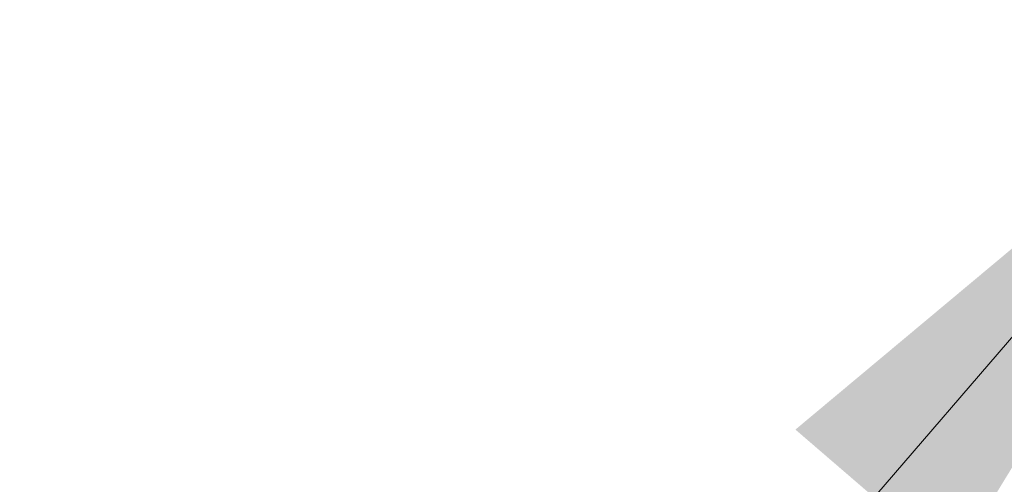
# Model space of a CAD drawing. Header units: inches. Extents: x 11 to 361, y 7 to 222.
# Tile 133 of 174: x 334.7 to 338.08, y 69.32 to 70.91. Entities that reach past the tile are written whole.
import ezdxf

# ---------------------------------------------------------------- set-up
doc = ezdxf.new("R2010")
doc.units = ezdxf.units.IN
doc.header["$LTSCALE"] = 22
doc.header["$MEASUREMENT"] = 0
doc.layers.get('0').update_dxf_attribs({"lineweight": 0})
doc.layers.add('Symbol (ANSI)', color=7, linetype='Continuous', lineweight=5)
doc.styles.add('ROMANS', font='tahoma.ttf')
doc.dimstyles.new('Default (ANSI)$7', dxfattribs={"dimscale": 22, "dimtxt": 0.07, "dimasz": 0.098425, "dimexe": 0.125, "dimexo": 0.0625, "dimgap": 0.031496, "dimtad": 0, "dimtih": 1, "dimtoh": 1, "dimrnd": 1e-08, "dimzin": 0, "dimdsep": 46, "dimtxsty": 'ROMANS', "dimblk": 'Filled-1', "dimcen": 0.09, "dimdle": 0.393701, "dimclrd": 256, "dimclre": 256, "dimclrt": 256, "dimadec": 0, "dimazin": 0, "dimtfac": 0.928571, "dimtofl": 0, "dimtmove": 0, "dimatfit": 3, "dimfxl": 1, "dimtolj": 1, "dimtzin": 0, "dimlwd": -1, "dimlwe": -1, "dimarcsym": 0})

# ---------------------------------------------------------------- blocks, each defined once
blk = doc.blocks.new('Filled-1')
at = {"color": 0}
for p, q in [((0, 0), (-1, 0.1786)), ((-1, 0.1786), (-1, -0.1786)), ((-1, 0), (0, 0)), ((-1, -0.1786), (0, 0))]:
    blk.add_line(p, q, dxfattribs=at)
at = {"color": 0, "flags": 128}
blk.add_lwpolyline([(-1, -0.1786), (0, 0), (-1, 0.1786), (-1, -0.1786)], dxfattribs=at)
at = {"color": 0}
blk.add_solid([(-1, -0.1786), (0, 0), (-1, 0.1786), (-1, -0.1786)], dxfattribs=at)

msp = doc.modelspace()

# ---------------------------------------------------------------- leaders
at = {"layer": 'Symbol (ANSI)', "annotation_type": 0, "has_hookline": 1, "hookline_direction": 1, "text_width": 21.90958}
msp.add_leader([(339.04511, 70.91419), (327.00748, 56.94637), (324.84213, 56.94637)], dimstyle='Default (ANSI)$7', override={"dimtad": 0}, dxfattribs=at)

doc.saveas('drawing.dxf')
